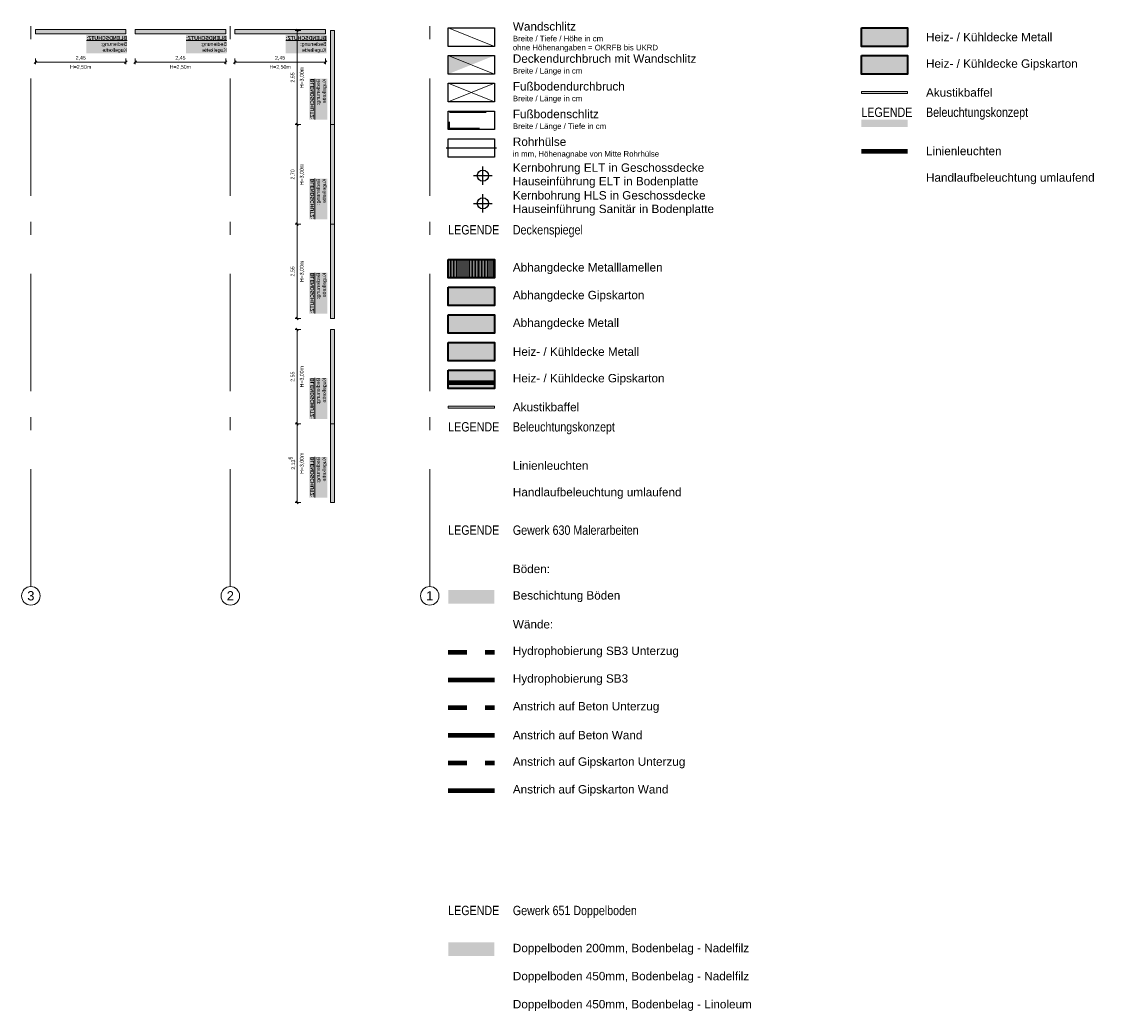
# Model space of a CAD drawing. Header units: metres. Extents: x -45 to 152, y -127 to 99.
# Tile 3 of 256: x -11 to 18, y -77 to -50. Entities that reach past the tile are written whole.
import ezdxf

# ---------------------------------------------------------------- set-up
doc = ezdxf.new("R2010")
doc.units = ezdxf.units.M
doc.header["$PDMODE"] = 1
doc.header["$PDSIZE"] = -2
for name, pattern in [('Achsen 01', [5.291531, 3.175, -1.058062, 0.352704, -0.705764]), ('gestrichelt - 01', [2, 1, -1]), ('gestrichelt - 05', [1, 0.5, -0.5]), ('ISO-04 Lang gestrichelt punktiert', [7.747, 6.096, -0.762, 0.127, -0.762])]:
    doc.linetypes.add(name, pattern=pattern)
doc.layers.get('0').update_dxf_attribs({"lineweight": 25})
for name, color, linetype, lineweight, true_color in [('027_Tischlerarbeiten-360 Akustikdecke', 7, 'Continuous', 9, 0xa6a6a6), ('031_Metallbauarbeiten-350 Lamellendecke DS', 7, 'Continuous', 35, 0x666666), ('034_Maler_Lackierarbeiten-Wände Anstrich', 150, 'Continuous', 100, 0x007fff), ('AV1-Achsen', 1, 'Achsen 01', 18, 0xff0000), ('AV1-Handlaufleuchten', 7, 'Continuous', 100, 0xfcf305), ('AV1-Linienleuchten', 7, 'Continuous', 35, 0x777777)]:
    doc.layers.add(name, color=color, linetype=linetype, lineweight=lineweight, true_color=true_color)
for name, color, linetype, lineweight in [('030_Sonnenschutzarbeiten-BLENDSCHUTZ', 7, 'Continuous', 5), ('030_Sonnenschutzarbeiten-BLENDSCHUTZ  Beschriftung', 7, 'Continuous', 5), ('034_Maler_Lackierarbeiten-Böden Beschichtung', 7, 'Continuous', 5), ('_GRU (2D)', 7, 'Continuous', 9), ('_Legende (2D)', 7, 'Continuous', 9), ('_OG 2 - DS (2D)', 7, 'Continuous', 9), ('AV1-Brandschutzkonzept-Brandschutzkonzept', 7, 'Continuous', 5), ('Keine', 7, 'Continuous', 9)]:
    doc.layers.add(name, color=color, linetype=linetype, lineweight=lineweight)
doc.layers.get('0').freeze()
doc.styles.add('Arial', font='arial.ttf')
doc.styles.add('Arial (bold)', font='arialbd.ttf')
doc.styles.add('Arial Narrow', font='ARIALN.TTF')
doc.dimstyles.new('COE 50', dxfattribs={"dimtxt": 126.090495, "dimasz": 0.001414, "dimexe": 0.001, "dimexo": 0.01, "dimgap": 0.001, "dimtad": 1, "dimdec": 3, "dimtxsty": 'Arial', "dimblk": 'VW_SLASH-4', "dimblk1": 'VW_SLASH-4', "dimblk2": 'VW_SLASH-4', "dimcen": 0, "dimadec": 3, "dimazin": 0, "dimtfac": 0.8, "dimtdec": 3, "dimtix": 1, "dimtmove": 0, "dimatfit": 0, "dimldrblk": 'VW_SLASH-3', "dimfxl": 0.002, "dimfxlon": 1, "dimfrac": 2, "dimtolj": 1, "dimarcsym": 0})

# ---------------------------------------------------------------- blocks, each defined once
blk = doc.blocks.new('Blendschutz Beschriftung')
at = {"layer": '030_Sonnenschutzarbeiten-BLENDSCHUTZ  Beschriftung', "color": 254, "linetype": 'Continuous', "transparency": 33554559}
blk.add_solid([(-0.554, -0.164), (0.554, -0.164), (-0.554, 0.327), (0.554, 0.327)], dxfattribs=at)
at = {"layer": '030_Sonnenschutzarbeiten-BLENDSCHUTZ  Beschriftung', "insert": (-0.554, 0.3), "char_height": 0.10087, "attachment_point": 1, "line_spacing_factor": 0.967016, "style": 'Arial (bold)'}
blk.add_mtext('{\\LBLENDSCHUTZ:}{\\fArial|b0|i0|c0|p0;\\l\\PBedienung: \\PKugelkette }', dxfattribs=at)
blk = doc.blocks.new('VW_SLASH-4')
at = {"color": 0, "linetype": 'ByBlock', "lineweight": -2, "transparency": 16777216}
blk.add_line((0, 0), (-1, 0), dxfattribs=at)
at = {"color": 0, "linetype": 'Continuous', "lineweight": 15, "transparency": 16777216, "flags": 128}
blk.add_lwpolyline([(0.5, 0.5), (-0.5, -0.5)], dxfattribs=at)
blk = doc.blocks.new('*D36')
at = {"layer": '030_Sonnenschutzarbeiten-BLENDSCHUTZ', "color": 0, "lineweight": -2}
for p, q in [((-3.494, -58.25), (-3.644, -58.25)), ((-3.594, -60.729), (-3.594, -58.321)), ((-3.494, -60.8), (-3.644, -60.8))]:
    blk.add_line(p, q, dxfattribs=at)
at = {"layer": 'Defpoints', "color": 0}
for p in [(-3.594, -58.25), (-2.875, -58.25), (-2.69, -60.8)]:
    blk.add_point(p, dxfattribs=at)
at = {"layer": '030_Sonnenschutzarbeiten-BLENDSCHUTZ', "color": 0, "lineweight": -2, "xscale": 0.070693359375, "yscale": 0.070693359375, "zscale": 0.070693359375}
for p, rotation in [((-3.594, -58.25), 90), ((-3.594, -60.8), 270)]:
    blk.add_blockref('VW_SLASH-4', p, dxfattribs=dict(at, rotation=rotation))
at = {"layer": '030_Sonnenschutzarbeiten-BLENDSCHUTZ', "color": 0, "lineweight": 13, "insert": (-3.705, -59.525), "char_height": 0.1009, "attachment_point": 5, "rotation": 90, "style": 'Arial'}
blk.add_mtext('\\A1;2,55', dxfattribs=at)
blk = doc.blocks.new('VW_SLASH-3')
at = {"color": 0, "linetype": 'ByBlock', "lineweight": -2, "transparency": 16777216}
blk.add_line((0, 0), (-1, 0), dxfattribs=at)
at = {"color": 0, "linetype": 'Continuous', "lineweight": 15, "transparency": 16777216, "flags": 128}
blk.add_lwpolyline([(0.5, 0.5), (-0.5, -0.5)], dxfattribs=at)
blk = doc.blocks.new('*D37')
at = {"layer": '030_Sonnenschutzarbeiten-BLENDSCHUTZ', "color": 0, "lineweight": -2}
for p, q in [((-3.494, -60.8), (-3.644, -60.8)), ((-3.594, -62.865), (-3.594, -60.871)), ((-3.494, -62.935), (-3.644, -62.935))]:
    blk.add_line(p, q, dxfattribs=at)
at = {"layer": 'Defpoints', "color": 0}
for p in [(-3.594, -60.8), (-2.69, -60.8), (-2.69, -62.935)]:
    blk.add_point(p, dxfattribs=at)
at = {"layer": '030_Sonnenschutzarbeiten-BLENDSCHUTZ', "color": 0, "lineweight": -2, "xscale": 0.070693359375, "yscale": 0.070693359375, "zscale": 0.070693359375}
for p, rotation in [((-3.594, -60.8), 90), ((-3.594, -62.935), 270)]:
    blk.add_blockref('VW_SLASH-4', p, dxfattribs=dict(at, rotation=rotation))
at = {"layer": '030_Sonnenschutzarbeiten-BLENDSCHUTZ', "color": 0, "lineweight": 13, "insert": (-3.721, -61.868), "char_height": 0.10087, "attachment_point": 5, "rotation": 90, "style": 'Arial'}
blk.add_mtext('\\A1;2,13\\S5^ ;', dxfattribs=at)
blk = doc.blocks.new('*D38')
at = {"layer": '030_Sonnenschutzarbeiten-BLENDSCHUTZ', "color": 0, "lineweight": -2}
for p, q in [((-3.494, -50.15), (-3.644, -50.15)), ((-3.594, -52.629), (-3.594, -50.221)), ((-3.494, -52.7), (-3.644, -52.7))]:
    blk.add_line(p, q, dxfattribs=at)
at = {"layer": 'Defpoints', "color": 0}
for p in [(-3.594, -50.15), (-2.69, -50.15), (-2.69, -52.7)]:
    blk.add_point(p, dxfattribs=at)
at = {"layer": '030_Sonnenschutzarbeiten-BLENDSCHUTZ', "color": 0, "lineweight": -2, "xscale": 0.070693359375, "yscale": 0.070693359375, "zscale": 0.070693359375}
for p, rotation in [((-3.594, -50.15), 90), ((-3.594, -52.7), 270)]:
    blk.add_blockref('VW_SLASH-4', p, dxfattribs=dict(at, rotation=rotation))
at = {"layer": '030_Sonnenschutzarbeiten-BLENDSCHUTZ', "color": 0, "lineweight": 13, "insert": (-3.705, -51.425), "char_height": 0.1009, "attachment_point": 5, "rotation": 90, "style": 'Arial'}
blk.add_mtext('\\A1;2,55', dxfattribs=at)
blk = doc.blocks.new('*D39')
at = {"layer": '030_Sonnenschutzarbeiten-BLENDSCHUTZ', "color": 0, "lineweight": -2}
for p, q in [((-3.494, -52.7), (-3.644, -52.7)), ((-3.594, -55.329), (-3.594, -52.771)), ((-3.494, -55.4), (-3.644, -55.4))]:
    blk.add_line(p, q, dxfattribs=at)
at = {"layer": 'Defpoints', "color": 0}
for p in [(-3.594, -52.7), (-2.69, -52.7), (-2.69, -55.4)]:
    blk.add_point(p, dxfattribs=at)
at = {"layer": '030_Sonnenschutzarbeiten-BLENDSCHUTZ', "color": 0, "lineweight": -2, "xscale": 0.070693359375, "yscale": 0.070693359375, "zscale": 0.070693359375}
for p, rotation in [((-3.594, -52.7), 90), ((-3.594, -55.4), 270)]:
    blk.add_blockref('VW_SLASH-4', p, dxfattribs=dict(at, rotation=rotation))
at = {"layer": '030_Sonnenschutzarbeiten-BLENDSCHUTZ', "color": 0, "lineweight": 13, "insert": (-3.705, -54.05), "char_height": 0.1009, "attachment_point": 5, "rotation": 90, "style": 'Arial'}
blk.add_mtext('\\A1;2,70', dxfattribs=at)
blk = doc.blocks.new('*D40')
at = {"layer": '030_Sonnenschutzarbeiten-BLENDSCHUTZ', "color": 0, "lineweight": -2}
for p, q in [((-3.494, -55.4), (-3.644, -55.4)), ((-3.594, -57.879), (-3.594, -55.471)), ((-3.494, -57.95), (-3.644, -57.95))]:
    blk.add_line(p, q, dxfattribs=at)
at = {"layer": 'Defpoints', "color": 0}
for p in [(-3.594, -55.4), (-2.69, -55.4), (-2.69, -57.95)]:
    blk.add_point(p, dxfattribs=at)
at = {"layer": '030_Sonnenschutzarbeiten-BLENDSCHUTZ', "color": 0, "lineweight": -2, "xscale": 0.070693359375, "yscale": 0.070693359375, "zscale": 0.070693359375}
for p, rotation in [((-3.594, -55.4), 90), ((-3.594, -57.95), 270)]:
    blk.add_blockref('VW_SLASH-4', p, dxfattribs=dict(at, rotation=rotation))
at = {"layer": '030_Sonnenschutzarbeiten-BLENDSCHUTZ', "color": 0, "lineweight": 13, "insert": (-3.705, -56.675), "char_height": 0.1009, "attachment_point": 5, "rotation": 90, "style": 'Arial'}
blk.add_mtext('\\A1;2,55', dxfattribs=at)
blk = doc.blocks.new('*D41')
at = {"layer": '030_Sonnenschutzarbeiten-BLENDSCHUTZ', "color": 0, "lineweight": -2}
for p, q in [((-10.675, -50.913), (-10.675, -51.063)), ((-8.225, -50.913), (-8.225, -51.063)), ((-8.296, -51.013), (-10.604, -51.013))]:
    blk.add_line(p, q, dxfattribs=at)
at = {"layer": 'Defpoints', "color": 0}
for p in [(-10.675, -50.24), (-8.225, -50.24), (-10.675, -51.013)]:
    blk.add_point(p, dxfattribs=at)
at = {"layer": '030_Sonnenschutzarbeiten-BLENDSCHUTZ', "color": 0, "lineweight": -2, "xscale": 0.070693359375, "yscale": 0.070693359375, "zscale": 0.070693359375, "rotation": 180}
blk.add_blockref('VW_SLASH-4', (-10.675, -51.013), dxfattribs=at)
at = {"layer": '030_Sonnenschutzarbeiten-BLENDSCHUTZ', "color": 0, "lineweight": -2, "xscale": 0.070693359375, "yscale": 0.070693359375, "zscale": 0.070693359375}
blk.add_blockref('VW_SLASH-4', (-8.225, -51.013), dxfattribs=at)
at = {"layer": '030_Sonnenschutzarbeiten-BLENDSCHUTZ', "color": 0, "lineweight": 13, "insert": (-9.45, -50.902), "char_height": 0.1009, "attachment_point": 5, "style": 'Arial'}
blk.add_mtext('\\A1;2,45', dxfattribs=at)
blk = doc.blocks.new('*D42')
at = {"layer": '030_Sonnenschutzarbeiten-BLENDSCHUTZ', "color": 0, "lineweight": -2}
for p, q in [((-7.975, -50.913), (-7.975, -51.063)), ((-5.525, -50.913), (-5.525, -51.063)), ((-5.596, -51.013), (-7.904, -51.013))]:
    blk.add_line(p, q, dxfattribs=at)
at = {"layer": 'Defpoints', "color": 0}
for p in [(-7.975, -50.24), (-5.525, -50.24), (-7.975, -51.013)]:
    blk.add_point(p, dxfattribs=at)
at = {"layer": '030_Sonnenschutzarbeiten-BLENDSCHUTZ', "color": 0, "lineweight": -2, "xscale": 0.070693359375, "yscale": 0.070693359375, "zscale": 0.070693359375, "rotation": 180}
blk.add_blockref('VW_SLASH-4', (-7.975, -51.013), dxfattribs=at)
at = {"layer": '030_Sonnenschutzarbeiten-BLENDSCHUTZ', "color": 0, "lineweight": -2, "xscale": 0.070693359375, "yscale": 0.070693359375, "zscale": 0.070693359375}
blk.add_blockref('VW_SLASH-4', (-5.525, -51.013), dxfattribs=at)
at = {"layer": '030_Sonnenschutzarbeiten-BLENDSCHUTZ', "color": 0, "lineweight": 13, "insert": (-6.75, -50.902), "char_height": 0.1009, "attachment_point": 5, "style": 'Arial'}
blk.add_mtext('\\A1;2,45', dxfattribs=at)
blk = doc.blocks.new('*D43')
at = {"layer": '030_Sonnenschutzarbeiten-BLENDSCHUTZ', "color": 0, "lineweight": -2}
for p, q in [((-5.275, -50.913), (-5.275, -51.063)), ((-2.825, -50.913), (-2.825, -51.063)), ((-2.896, -51.013), (-5.204, -51.013))]:
    blk.add_line(p, q, dxfattribs=at)
at = {"layer": 'Defpoints', "color": 0}
for p in [(-5.275, -50.24), (-2.825, -50.24), (-5.275, -51.013)]:
    blk.add_point(p, dxfattribs=at)
at = {"layer": '030_Sonnenschutzarbeiten-BLENDSCHUTZ', "color": 0, "lineweight": -2, "xscale": 0.070693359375, "yscale": 0.070693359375, "zscale": 0.070693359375, "rotation": 180}
blk.add_blockref('VW_SLASH-4', (-5.275, -51.013), dxfattribs=at)
at = {"layer": '030_Sonnenschutzarbeiten-BLENDSCHUTZ', "color": 0, "lineweight": -2, "xscale": 0.070693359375, "yscale": 0.070693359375, "zscale": 0.070693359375}
blk.add_blockref('VW_SLASH-4', (-2.825, -51.013), dxfattribs=at)
at = {"layer": '030_Sonnenschutzarbeiten-BLENDSCHUTZ', "color": 0, "lineweight": 13, "insert": (-4.05, -50.902), "char_height": 0.1009, "attachment_point": 5, "style": 'Arial'}
blk.add_mtext('\\A1;2,45', dxfattribs=at)
blk = doc.blocks.new('Group-806')
at = {"layer": 'Keine', "color": 212, "lineweight": 9, "flags": 128}
blk.add_lwpolyline([(1.75, -50.583), (0.5, -50.083), (1.75, -50.083)], close=True, dxfattribs=at)
blk = doc.blocks.new('Group-807')
at = {"layer": 'Keine', "color": 212, "lineweight": 9, "flags": 128}
blk.add_lwpolyline([(1.75, -51.333), (0.5, -50.833), (1.75, -50.833)], close=True, dxfattribs=at)
at = {"layer": 'Keine', "color": 212, "lineweight": 9}
blk.add_solid([(0.5, -51.333), (1.75, -50.833), (0.5, -50.833)], dxfattribs=at)
blk = doc.blocks.new('Group-808')
at = {"layer": 'Keine', "color": 212, "lineweight": 9, "flags": 128}
for points in [[(1.75, -52.083), (0.5, -51.583), (1.75, -51.583)], [(0.5, -52.083), (1.75, -51.583), (0.5, -51.583)]]:
    blk.add_lwpolyline(points, close=True, dxfattribs=at)
blk = doc.blocks.new('Legende (2D)')
at = {"layer": '027_Tischlerarbeiten-360 Akustikdecke', "linetype": 'Continuous', "lineweight": 0}
for points in [[(11.6867, -51.8084), (12.9367, -51.8084), (12.9367, -51.8584), (11.6867, -51.8584)], [(0.5004, -60.3251), (1.7504, -60.3251), (1.7504, -60.3751), (0.5004, -60.3751)]]:
    blk.add_hatch(color=254, dxfattribs=at).paths.add_polyline_path(points)
at = {"layer": '031_Metallbauarbeiten-350 Lamellendecke DS', "linetype": 'Continuous', "lineweight": 0, "transparency": 33554470}
for points in [[(11.6867, -50.0834), (12.9367, -50.0834), (12.9367, -50.5834), (11.6867, -50.5834)], [(0.5004, -58.6001), (1.7504, -58.6001), (1.7504, -59.1001), (0.5004, -59.1001)]]:
    blk.add_hatch(color=165, dxfattribs=at).paths.add_polyline_path(points)
at = {"layer": '031_Metallbauarbeiten-350 Lamellendecke DS', "linetype": 'Continuous', "lineweight": 0, "transparency": 33554483}
for points in [[(11.6867, -50.8334), (12.9367, -50.8334), (12.9367, -51.3334), (11.6867, -51.3334)], [(0.5004, -59.3501), (1.7504, -59.3501), (1.7504, -59.8501), (0.5004, -59.8501)]]:
    blk.add_hatch(color=55, dxfattribs=at).paths.add_polyline_path(points)
at = {"layer": '031_Metallbauarbeiten-350 Lamellendecke DS', "linetype": 'Continuous', "lineweight": 0, "transparency": 33554508}
for color, points in [(254, [(0.5004, -56.3501), (1.7504, -56.3501), (1.7504, -56.8501), (0.5004, -56.8501)]), (106, [(0.5004, -57.1001), (1.7504, -57.1001), (1.7504, -57.6001), (0.5004, -57.6001)]), (254, [(0.5004, -57.8501), (1.7504, -57.8501), (1.7504, -58.3501), (0.5004, -58.3501)])]:
    blk.add_hatch(color=color, dxfattribs=at).paths.add_polyline_path(points)
at = {"layer": '031_Metallbauarbeiten-350 Lamellendecke DS', "linetype": 'Continuous', "lineweight": 9, "transparency": 33554508}
h = blk.add_hatch(dxfattribs=at)
h.set_pattern_fill('Lamellendecke', color=252, style=0, pattern_type=2)
h.set_pattern_definition([(90, (0, 0), (0.04, 0), [])])
h.paths.add_polyline_path([(0.5004, -56.3501), (1.7504, -56.3501), (1.7504, -56.8501), (0.5004, -56.8501)])
at = {"layer": '027_Tischlerarbeiten-360 Akustikdecke', "flags": 128}
for points in [[(11.6867, -51.8084), (12.9367, -51.8084), (12.9367, -51.8584), (11.6867, -51.8584)], [(0.5004, -60.3251), (1.7504, -60.3251), (1.7504, -60.3751), (0.5004, -60.3751)]]:
    blk.add_lwpolyline(points, close=True, dxfattribs=at)
at = {"layer": '031_Metallbauarbeiten-350 Lamellendecke DS', "color": 251, "linetype": 'Continuous', "lineweight": 35, "transparency": 33554687, "flags": 128}
for points in [[(11.6867, -50.0834), (12.9367, -50.0834), (12.9367, -50.5834), (11.6867, -50.5834)], [(11.6867, -50.8334), (12.9367, -50.8334), (12.9367, -51.3334), (11.6867, -51.3334)], [(0.5004, -56.3501), (1.7504, -56.3501), (1.7504, -56.8501), (0.5004, -56.8501)], [(0.5004, -57.8501), (1.7504, -57.8501), (1.7504, -58.3501), (0.5004, -58.3501)], [(0.5004, -58.6001), (1.7504, -58.6001), (1.7504, -59.1001), (0.5004, -59.1001)], [(0.5004, -59.3501), (1.7504, -59.3501), (1.7504, -59.8501), (0.5004, -59.8501)]]:
    blk.add_lwpolyline(points, close=True, dxfattribs=at)
at = {"layer": '031_Metallbauarbeiten-350 Lamellendecke DS', "color": 106, "linetype": 'Continuous', "lineweight": 35, "transparency": 33554687, "flags": 128}
blk.add_lwpolyline([(0.5004, -57.1001), (1.7504, -57.1001), (1.7504, -57.6001), (0.5004, -57.6001)], close=True, dxfattribs=at)
at = {"layer": '034_Maler_Lackierarbeiten-Böden Beschichtung', "color": 30}
blk.add_solid([(0.5004, -65.6734), (1.7504, -65.6734), (0.5004, -65.2984), (1.7504, -65.2984)], dxfattribs=at)
at = {"layer": '034_Maler_Lackierarbeiten-Böden Beschichtung', "color": 200, "transparency": 33554559}
blk.add_solid([(0.5004, -75.2103), (1.7504, -75.2103), (0.5004, -74.8353), (1.7504, -74.8353)], dxfattribs=at)
at = {"layer": '034_Maler_Lackierarbeiten-Wände Anstrich', "color": 4, "linetype": 'gestrichelt - 05', "lineweight": 100, "transparency": 33554687}
blk.add_line((0.5004, -66.981), (1.7504, -66.981), dxfattribs=at)
at = {"layer": '034_Maler_Lackierarbeiten-Wände Anstrich', "color": 4, "linetype": 'Continuous', "lineweight": 100, "transparency": 33554687}
blk.add_line((0.5004, -67.731), (1.7504, -67.731), dxfattribs=at)
at = {"layer": '034_Maler_Lackierarbeiten-Wände Anstrich', "color": 106, "linetype": 'gestrichelt - 05', "lineweight": 100, "transparency": 33554687}
blk.add_line((0.5004, -68.481), (1.7504, -68.481), dxfattribs=at)
at = {"layer": '034_Maler_Lackierarbeiten-Wände Anstrich', "color": 106, "linetype": 'Continuous', "lineweight": 100, "transparency": 33554687}
blk.add_line((0.5004, -69.231), (1.7504, -69.231), dxfattribs=at)
at = {"layer": '034_Maler_Lackierarbeiten-Wände Anstrich', "color": 150, "linetype": 'gestrichelt - 05', "lineweight": 100, "transparency": 33554687}
blk.add_line((0.5004, -69.981), (1.7504, -69.981), dxfattribs=at)
at = {"layer": '034_Maler_Lackierarbeiten-Wände Anstrich'}
blk.add_line((0.5004, -70.731), (1.7504, -70.731), dxfattribs=at)
at = {"layer": 'AV1-Handlaufleuchten', "lineweight": 140}
for p, q in [((11.6867, -53.4176), (12.9367, -53.4176)), ((0.4996, -59.6843), (1.7496, -59.6843))]:
    blk.add_line(p, q, dxfattribs=at)
at = {"layer": 'AV1-Linienleuchten', "color": 2, "linetype": 'Continuous'}
for points in [[(11.6867, -52.7676), (12.9367, -52.7676), (11.6867, -52.5676), (12.9367, -52.5676)], [(0.4996, -59.0343), (1.7496, -59.0343), (0.4996, -58.8343), (1.7496, -58.8343)]]:
    blk.add_solid(points, dxfattribs=at)
at = {"layer": '034_Maler_Lackierarbeiten-Böden Beschichtung', "color": 7, "transparency": 33554687, "attachment_point": 4, "line_spacing_factor": 0.969122, "style": 'Arial'}
for s, insert, char_height in [('Böden:', (2.2504, -64.731), 0.22696), ('Beschichtung Böden', (2.2504, -65.481), 0.226963), ('Doppelboden 200mm, Bodenbelag - Nadelfilz', (2.2504, -75.0277), 0.226963), ('Doppelboden 450mm, Bodenbelag - Nadelfilz', (2.2504, -75.7876), 0.226963), ('Doppelboden 450mm, Bodenbelag - Linoleum ', (2.2504, -76.5474), 0.226963)]:
    blk.add_mtext(s, dxfattribs=dict(at, insert=insert, char_height=char_height))
at = {"layer": '034_Maler_Lackierarbeiten-Wände Anstrich', "color": 7, "transparency": 33554687, "char_height": 0.226963, "attachment_point": 4, "line_spacing_factor": 0.969122, "style": 'Arial'}
for s, insert in [('Hydrophobierung SB3 Unterzug', (2.2504, -66.981)), ('Hydrophobierung SB3', (2.2504, -67.731)), ('Anstrich auf Beton Unterzug', (2.2504, -68.481)), ('Anstrich auf Beton Wand', (2.2504, -69.231)), ('Anstrich auf Gipskarton Unterzug', (2.2504, -69.981)), ('Anstrich auf Gipskarton Wand', (2.2504, -70.731))]:
    blk.add_mtext(s, dxfattribs=dict(at, insert=insert))
at = {"layer": 'AV1-Brandschutzkonzept-Brandschutzkonzept', "color": 7, "transparency": 33554687, "insert": (2.2504, -66.231), "char_height": 0.22696, "attachment_point": 4, "line_spacing_factor": 0.969122, "style": 'Arial'}
blk.add_mtext('Wände:', dxfattribs=at)
at = {"layer": 'Keine', "color": 7, "transparency": 33554687}
for s, insert, char_height, attachment_point, line_spacing_factor, style in [('Wandschlitz\\P{\\H0.6667x;Breite / Tiefe / Höhe in cm\\Pohne Höhenangaben = OKRFB bis UKRD}', (2.2504, -50.3334), 0.226963, 4, 0.969122, 'Arial'), ('Heiz- / Kühldecke Metall', (13.4367, -50.3334), 0.226963, 4, 0.969122, 'Arial'), ('Deckendurchbruch mit Wandschlitz\\P{\\H0.6667x;Breite / Länge in cm}', (2.2504, -51.0834), 0.226963, 4, 0.969122, 'Arial'), ('Heiz- / Kühldecke Gipskarton', (13.4367, -51.0834), 0.226963, 4, 0.969122, 'Arial'), ('Fußbodendurchbruch\\P{\\H0.6667x;Breite / Länge in cm}', (2.2504, -51.8334), 0.226963, 4, 0.969122, 'Arial'), ('Akustikbaffel', (13.4367, -51.8334), 0.226963, 4, 0.969122, 'Arial'), ('Fußbodenschlitz\\P{\\H0.6667x;Breite / Länge / Tiefe in cm}', (2.2504, -52.5834), 0.226963, 4, 0.969122, 'Arial'), ('LEGENDE', (11.6867, -52.2406), 0.25218, 1, 0.966594, 'Arial Narrow'), ('Rohrhülse\\P{\\H0.6667x;in mm, Höhenagnabe von Mitte Rohrhülse}', (2.2504, -53.3334), 0.226963, 4, 0.969122, 'Arial'), ('Linienleuchten', (13.4367, -53.4176), 0.226963, 4, 0.969122, 'Arial'), ('Kernbohrung ELT in Geschossdecke\\PHauseinführung ELT in Bodenplatte', (2.2504, -54.0834), 0.226963, 4, 0.969122, 'Arial'), ('Handlaufbeleuchtung umlaufend', (13.4367, -54.1676), 0.226963, 4, 0.969122, 'Arial'), ('Kernbohrung HLS in Geschossdecke\\PHauseinführung Sanitär in Bodenplatte', (2.2504, -54.8334), 0.226963, 4, 0.969122, 'Arial'), ('LEGENDE', (0.5004, -55.4232), 0.25218, 1, 0.966594, 'Arial Narrow'), ('Abhangdecke Metalllamellen', (2.2504, -56.6001), 0.226963, 4, 0.969122, 'Arial'), ('Abhangdecke Gipskarton', (2.2504, -57.3501), 0.226963, 4, 0.969122, 'Arial'), ('Abhangdecke Metall', (2.2504, -58.1001), 0.226963, 4, 0.969122, 'Arial'), ('Heiz- / Kühldecke Metall', (2.2504, -58.8501), 0.226963, 4, 0.969122, 'Arial'), ('Heiz- / Kühldecke Gipskarton', (2.2504, -59.6001), 0.226963, 4, 0.969122, 'Arial'), ('Akustikbaffel', (2.2504, -60.3501), 0.226963, 4, 0.969122, 'Arial'), ('LEGENDE', (0.5004, -60.7574), 0.25218, 1, 0.966594, 'Arial Narrow'), ('Linienleuchten', (2.2504, -61.9343), 0.226963, 4, 0.969122, 'Arial'), ('Handlaufbeleuchtung umlaufend', (2.2504, -62.6843), 0.226963, 4, 0.969122, 'Arial'), ('LEGENDE', (0.5004, -63.5541), 0.25218, 1, 0.966594, 'Arial Narrow'), ('LEGENDE', (0.5004, -73.8508), 0.25218, 1, 0.966594, 'Arial Narrow')]:
    blk.add_mtext(s, dxfattribs=dict(at, insert=insert, char_height=char_height, attachment_point=attachment_point, line_spacing_factor=line_spacing_factor, style=style))
at = {"layer": 'Keine', "color": 253, "transparency": 33554687, "char_height": 0.252181, "attachment_point": 1, "line_spacing_factor": 0.966594, "style": 'Arial Narrow'}
for s, insert in [('Beleuchtungskonzept', (13.4367, -52.2406)), ('Deckenspiegel', (2.2504, -55.4232)), ('Beleuchtungskonzept', (2.2504, -60.7574)), ('Gewerk 630 Malerarbeiten', (2.2504, -63.5541)), ('Gewerk 651 Doppelboden', (2.2504, -73.8508))]:
    blk.add_mtext(s, dxfattribs=dict(at, insert=insert))
at = {"color": 255, "linetype": 'Continuous', "lineweight": 25, "transparency": 33554687}
for points in [[(0.5004, -50.0834), (1.7504, -50.0834), (1.7504, -50.5834), (0.5004, -50.5834)], [(0.5004, -50.8334), (1.7504, -50.8334), (1.7504, -51.3334), (0.5004, -51.3334)], [(0.5004, -51.5834), (1.7504, -51.5834), (1.7504, -52.0834), (0.5004, -52.0834)], [(0.5004, -52.3334), (1.7504, -52.3334), (1.7504, -52.8334), (0.5004, -52.8334)], [(0.5004, -53.0834), (1.7504, -53.0834), (1.7504, -53.5834), (0.5004, -53.5834)], [(1.4379, -53.9311), (1.5456, -53.9757), (1.5902, -54.0834), (1.5456, -54.1912), (1.4379, -54.2358), (1.3301, -54.1912), (1.2855, -54.0834), (1.3301, -53.9757)], [(1.4379, -54.6811), (1.5456, -54.7257), (1.5902, -54.8334), (1.5456, -54.9412), (1.4379, -54.9858), (1.3301, -54.9412), (1.2855, -54.8334), (1.3301, -54.7257)]]:
    blk.add_wipeout(points, dxfattribs=at).dxf.layer = 'Keine'
at = {"layer": 'Keine', "color": 212, "linetype": 'ISO-04 Lang gestrichelt punktiert', "lineweight": 25, "transparency": 33554687}
blk.add_line((0.4446, -53.3334), (1.8061, -53.3334), dxfattribs=at)
at = {"layer": 'Keine', "color": 212, "linetype": 'Continuous', "lineweight": 25, "transparency": 33554687}
for p, q in [((1.4379, -54.3334), (1.4379, -53.8334)), ((1.1879, -54.0834), (1.6879, -54.0834))]:
    blk.add_line(p, q, dxfattribs=at)
at = {"layer": 'Keine', "color": 165, "linetype": 'Continuous', "lineweight": 25, "transparency": 33554687}
for p, q in [((1.4379, -55.0834), (1.4379, -54.5834)), ((1.1879, -54.8334), (1.6879, -54.8334))]:
    blk.add_line(p, q, dxfattribs=at)
at = {"layer": 'Keine', "color": 212, "linetype": 'Continuous', "lineweight": 25, "transparency": 33554687, "flags": 128}
for points in [[(0.5004, -50.0834), (1.7504, -50.0834), (1.7504, -50.5834), (0.5004, -50.5834)], [(0.5004, -50.8334), (1.7504, -50.8334), (1.7504, -51.3334), (0.5004, -51.3334)], [(0.5004, -51.5834), (1.7504, -51.5834), (1.7504, -52.0834), (0.5004, -52.0834)], [(0.5004, -52.3334), (1.7504, -52.3334), (1.7504, -52.8334), (0.5004, -52.8334)], [(0.5004, -53.0834), (1.7504, -53.0834), (1.7504, -53.5834), (0.5004, -53.5834)]]:
    blk.add_lwpolyline(points, close=True, dxfattribs=at)
at = {"layer": 'Keine', "color": 212, "linetype": 'Continuous', "lineweight": 25, "transparency": 33554687}
blk.add_circle((1.4379, -54.0834), 0.1524, dxfattribs=at)
at = {"layer": 'Keine', "color": 165, "linetype": 'Continuous', "lineweight": 25, "transparency": 33554687}
blk.add_circle((1.4379, -54.8334), 0.1524, dxfattribs=at)
at = {"layer": 'Keine', "color": 7}
for name in ['Group-806', 'Group-807', 'Group-808']:
    blk.add_blockref(name, (0, 0), dxfattribs=at)
at = {"color": 255, "linetype": 'gestrichelt - 01', "lineweight": 25, "transparency": 33554687}
blk.add_wipeout([(0.5304, -52.3634), (1.7204, -52.3634), (1.7204, -52.8034), (0.5304, -52.8034)], dxfattribs=at).dxf.layer = 'Keine'
at = {"layer": 'Keine', "color": 212, "linetype": 'gestrichelt - 01', "lineweight": 25, "transparency": 33554687, "flags": 128}
blk.add_lwpolyline([(0.5304, -52.3634), (1.7204, -52.3634), (1.7204, -52.8034), (0.5304, -52.8034)], close=True, dxfattribs=at)
blk = doc.blocks.new('Group-721')
at = {"layer": 'AV1-Achsen'}
blk.add_line((0, -65.209), (0, -33.809), dxfattribs=at)
at = {"layer": 'AV1-Achsen', "linetype": 'Continuous'}
for centre in [(0, -33.559), (0, -65.459)]:
    blk.add_circle(centre, 0.25, dxfattribs=at)
at = {"layer": 'AV1-Achsen', "char_height": 0.252, "attachment_point": 5, "line_spacing_factor": 0.969122, "style": 'Arial'}
for insert in [(0, -33.559), (0, -65.459)]:
    blk.add_mtext('1', dxfattribs=dict(at, insert=insert))
blk = doc.blocks.new('Group-722')
at = {"layer": 'AV1-Achsen'}
blk.add_line((-5.4, -65.209), (-5.4, -33.809), dxfattribs=at)
at = {"layer": 'AV1-Achsen', "linetype": 'Continuous'}
for centre in [(-5.4, -33.559), (-5.4, -65.459)]:
    blk.add_circle(centre, 0.25, dxfattribs=at)
at = {"layer": 'AV1-Achsen', "char_height": 0.252, "attachment_point": 5, "line_spacing_factor": 0.969122, "style": 'Arial'}
for insert in [(-5.4, -33.559), (-5.4, -65.459)]:
    blk.add_mtext('2', dxfattribs=dict(at, insert=insert))
blk = doc.blocks.new('Group-723')
at = {"layer": 'AV1-Achsen'}
blk.add_line((-10.8, -65.209), (-10.8, -33.809), dxfattribs=at)
at = {"layer": 'AV1-Achsen', "linetype": 'Continuous'}
for centre in [(-10.8, -33.559), (-10.8, -65.459)]:
    blk.add_circle(centre, 0.25, dxfattribs=at)
at = {"layer": 'AV1-Achsen', "char_height": 0.252, "attachment_point": 5, "line_spacing_factor": 0.969122, "style": 'Arial'}
for insert in [(-10.8, -33.559), (-10.8, -65.459)]:
    blk.add_mtext('3', dxfattribs=dict(at, insert=insert))
blk = doc.blocks.new('GRU (2D)')
at = {"layer": 'AV1-Achsen', "color": 7}
for name in ['Group-723', 'Group-722', 'Group-721']:
    blk.add_blockref(name, (0, 0), dxfattribs=at)
blk = doc.blocks.new('OG 2 - DS (2D)')
at = {"layer": '030_Sonnenschutzarbeiten-BLENDSCHUTZ', "linetype": 'Continuous', "lineweight": 0, "transparency": 33554610}
for points in [[(-10.675, -50.24), (-8.225, -50.24), (-8.225, -50.125), (-10.675, -50.125)], [(-7.975, -50.24), (-5.525, -50.24), (-5.525, -50.125), (-7.975, -50.125)], [(-5.275, -50.24), (-2.825, -50.24), (-2.825, -50.125), (-5.275, -50.125)], [(-2.575, -52.7), (-2.575, -50.15), (-2.69, -50.15), (-2.69, -52.7)], [(-2.575, -55.4), (-2.575, -52.7), (-2.69, -52.7), (-2.69, -55.4)], [(-2.575, -57.95), (-2.575, -55.4), (-2.69, -55.4), (-2.69, -57.95)], [(-2.575, -60.8), (-2.575, -58.25), (-2.69, -58.25), (-2.69, -60.8)], [(-2.575, -62.9354), (-2.575, -60.8), (-2.69, -60.8), (-2.69, -62.9354)]]:
    blk.add_hatch(color=161, dxfattribs=at).paths.add_polyline_path(points)
at = {"layer": '030_Sonnenschutzarbeiten-BLENDSCHUTZ', "color": 251, "lineweight": 13, "flags": 128}
for points in [[(-10.675, -50.24), (-8.225, -50.24), (-8.225, -50.125), (-10.675, -50.125)], [(-7.975, -50.24), (-5.525, -50.24), (-5.525, -50.125), (-7.975, -50.125)], [(-5.275, -50.24), (-2.825, -50.24), (-2.825, -50.125), (-5.275, -50.125)], [(-2.575, -52.7), (-2.575, -50.15), (-2.69, -50.15), (-2.69, -52.7)], [(-2.575, -55.4), (-2.575, -52.7), (-2.69, -52.7), (-2.69, -55.4)], [(-2.575, -57.95), (-2.575, -55.4), (-2.69, -55.4), (-2.69, -57.95)], [(-2.575, -60.8), (-2.575, -58.25), (-2.69, -58.25), (-2.69, -60.8)], [(-2.575, -62.9354), (-2.575, -60.8), (-2.69, -60.8), (-2.69, -62.9354)]]:
    blk.add_lwpolyline(points, close=True, dxfattribs=at)
at = {"layer": '030_Sonnenschutzarbeiten-BLENDSCHUTZ  Beschriftung', "color": 7, "xscale": -1}
for p in [(-8.7481, -50.6059), (-6.0481, -50.6059), (-3.3481, -50.6059)]:
    blk.add_blockref('Blendschutz Beschriftung', p, dxfattribs=at)
at = {"layer": '030_Sonnenschutzarbeiten-BLENDSCHUTZ  Beschriftung', "color": 7, "xscale": -1, "rotation": 90}
for p in [(-2.9342, -52.0153), (-2.9342, -54.7153), (-2.9342, -57.2653), (-2.9342, -60.1153), (-2.9342, -62.2507)]:
    blk.add_blockref('Blendschutz Beschriftung', p, dxfattribs=at)
at = {"layer": '030_Sonnenschutzarbeiten-BLENDSCHUTZ', "color": 7, "char_height": 0.10087, "attachment_point": 1, "line_spacing_factor": 0.969122, "style": 'Arial'}
for insert in [(-9.7397, -51.0896), (-7.0397, -51.0896), (-4.3397, -51.0896)]:
    blk.add_mtext('H=2,50m', dxfattribs=dict(at, insert=insert))
at = {"layer": '030_Sonnenschutzarbeiten-BLENDSCHUTZ', "color": 7, "char_height": 0.10087, "attachment_point": 1, "rotation": 90, "line_spacing_factor": 0.969122, "style": 'Arial'}
for insert in [(-3.5171, -51.7147), (-3.5171, -54.3397), (-3.5171, -56.9647), (-3.5171, -59.8147), (-3.5171, -62.1574)]:
    blk.add_mtext('H=3,00m', dxfattribs=dict(at, insert=insert))
at = {"layer": '030_Sonnenschutzarbeiten-BLENDSCHUTZ', "color": 7, "lineweight": 13}
for p1, p2, distance, text, picture, middle in [((-8.225, -50.24), (-10.675, -50.24), 0.7728, '2,45', '*D41', (-9.45, -50.9022)), ((-5.525, -50.24), (-7.975, -50.24), 0.7728, '2,45', '*D42', (-6.75, -50.9022)), ((-2.825, -50.24), (-5.275, -50.24), 0.7728, '2,45', '*D43', (-4.05, -50.9022)), ((-2.69, -52.7), (-2.69, -50.15), 0.9039, '2,55', '*D38', (-3.7045, -51.425)), ((-2.69, -55.4), (-2.69, -52.7), 0.9039, '2,70', '*D39', (-3.7045, -54.05)), ((-2.69, -57.95), (-2.69, -55.4), 0.9039, '2,55', '*D40', (-3.7045, -56.675)), ((-2.69, -62.9354), (-2.69, -60.8), 0.9039, '2,13\\S5^ ;', '*D37', (-3.7213, -61.8677))]:
    dim = blk.add_aligned_dim(p1=p1, p2=p2, distance=distance, text=text, dimstyle='COE 50', override={"dimtxt": 0.100872, "dimasz": 0.070693, "dimexe": 0.05, "dimgap": 0.05, "dimpost": '<>', "dimtxsty": 'Arial', "dimtmove": 2, "dimfxl": 0.1}, dxfattribs=at)
    dim.commit()
    dim.dimension.update_dxf_attribs({"geometry": picture, "text_midpoint": middle})
dim = blk.add_linear_dim(base=(-3.5939, -58.25), p1=(-2.69, -60.8), p2=(-2.875, -58.25), angle=270, text='2,55', dimstyle='COE 50', override={"dimtxt": 0.100872, "dimasz": 0.070693, "dimexe": 0.05, "dimgap": 0.05, "dimpost": '<>', "dimtxsty": 'Arial', "dimtmove": 2, "dimfxl": 0.1}, dxfattribs=at)
dim.commit()
dim.dimension.update_dxf_attribs({"geometry": '*D36', "text_midpoint": (-3.7045, -59.525)})

msp = doc.modelspace()

# ---------------------------------------------------------------- block references
at = {"layer": '_OG 2 - DS (2D)'}
msp.add_blockref('OG 2 - DS (2D)', (0, 0), dxfattribs=at)

# ---------------------------------------------------------------- next in the draw order: block references
at = {"layer": '_Legende (2D)'}
msp.add_blockref('Legende (2D)', (0, 0), dxfattribs=at)

# ---------------------------------------------------------------- next in the draw order: block references
at = {"layer": '_GRU (2D)'}
msp.add_blockref('GRU (2D)', (0, 0), dxfattribs=at)

doc.saveas('drawing.dxf')
